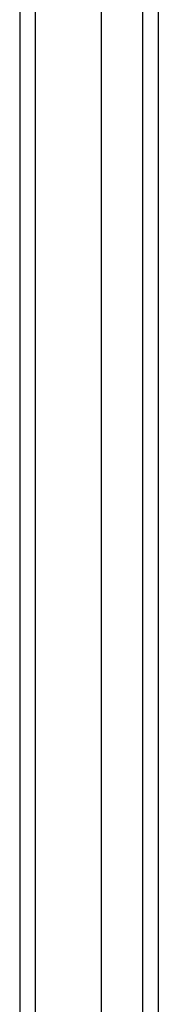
# Model space of a CAD drawing. Header units: inches. Extents: x 20 to 233, y 20 to 138.
# Tile 35 of 109: x 104.158 to 105.024, y 86.315 to 92.479. Entities that reach past the tile are written whole.
import ezdxf

# ---------------------------------------------------------------- set-up
doc = ezdxf.new("R2010")
doc.units = ezdxf.units.IN
doc.header["$MEASUREMENT"] = 0
doc.layers.add('Visible Edges(ANSI)', color=7, linetype='Continuous', lineweight=25)
doc.layers.add('Visible Tangent Edges(ANSI)', color=7, linetype='Continuous', lineweight=25)

msp = doc.modelspace()

# ---------------------------------------------------------------- linework, layer by layer
at = {"layer": 'Visible Edges(ANSI)'}
for p, q in [((104.158, 104.7073), (104.158, 56.9053)), ((104.6698, 57.5149), (104.6698, 104.0976)), ((105.0241, 103.9091), (105.0241, 57.7034))]:
    msp.add_line(p, q, dxfattribs=at)
at = {"layer": 'Visible Tangent Edges(ANSI)'}
for p, q in [((104.257, 56.9053), (104.257, 104.7073)), ((104.9251, 104.0391), (104.9251, 57.5734))]:
    msp.add_line(p, q, dxfattribs=at)

doc.saveas('drawing.dxf')
